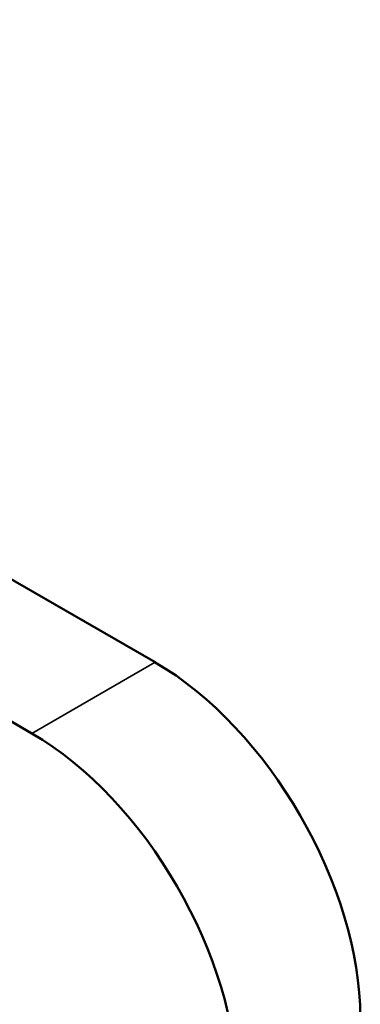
# Model space of a CAD drawing. Header units: millimetres. Extents: x 0 to 2239, y -60 to 841.
# Tile 105 of 151: x 1052.19 to 1054.24, y 205.96 to 211.9. Entities that reach past the tile are written whole.
import ezdxf

# ---------------------------------------------------------------- set-up
doc = ezdxf.new("R2010")
doc.units = ezdxf.units.MM
doc.layers.add('Sichtbar (ISO)', color=7, linetype='Continuous', lineweight=50)
doc.layers.add('Sichtbar schmal (ISO)', color=7, linetype='Continuous', lineweight=35)

msp = doc.modelspace()

# ---------------------------------------------------------------- linework, layer by layer
at = {"layer": 'Sichtbar (ISO)'}
for p, q in [((1053.0053, 208.0257), (1046.2878, 211.904)), ((1052.2628, 207.597), (1045.5453, 211.4754))]:
    msp.add_line(p, q, dxfattribs=at)
for centre, major_axis, start_param, end_param in [((1048.9041, 203.2083), (-2.95, 5.1095), 3.77678, 6.283185), ((1047.9141, 202.6368), (-2.95, 5.1095), 3.829431, 6.798029), ((1053.0053, 206.5968), (-0.875, 1.5155), 3.926991, 5.497787), ((1052.2628, 206.1681), (0.875, -1.5155), 0.785398, 2.356194)]:
    msp.add_ellipse(centre, major_axis=major_axis, ratio=0.57735, start_param=start_param, end_param=end_param, dxfattribs=at)
at = {"layer": 'Sichtbar schmal (ISO)'}
msp.add_line((1052.2628, 207.597), (1053.0053, 208.0257), dxfattribs=at)

doc.saveas('drawing.dxf')
